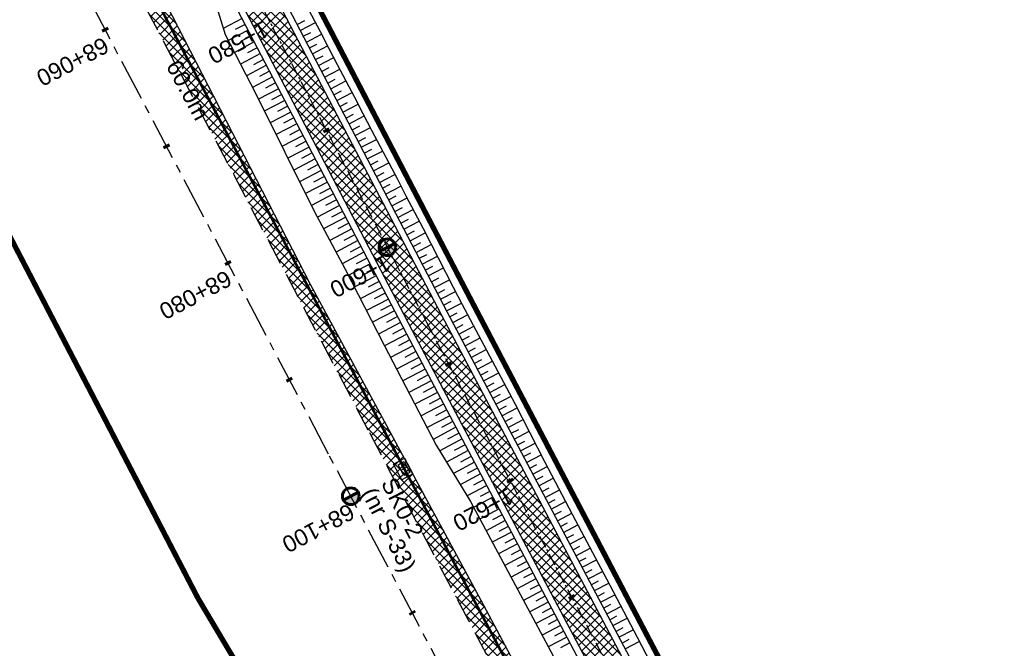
# Model space of a CAD drawing. Header units: metres. Extents: x 7529682 to 7533711, y 5721186 to 5727842.
# Tile 69 of 112: x 7530437 to 7530512, y 5726353 to 5726401. Entities that reach past the tile are written whole.
import ezdxf

# ---------------------------------------------------------------- set-up
doc = ezdxf.new("R2010")
doc.units = ezdxf.units.M
for name, pattern in [('817-dzialki-09-05-04$0$HIDDEN', [0.375, 0.25, -0.125]), ('CENTER', [50.8, 31.75, -6.35, 6.35, -6.35]), ('HIDDEN', [9.525, 6.35, -3.175])]:
    doc.linetypes.add(name, pattern=pattern)
for name, color, linetype in [('C-DROGI-SYTUACJA-ETYKIETY', 7, 'Continuous'), ('D-hatch-pobocza', 131, 'Continuous'), ('D-pobocza', 7, 'Continuous'), ('D-skarpa', 7, 'Continuous'), ('D-skarpa-kreskowanie', 7, 'Continuous')]:
    doc.layers.add(name, color=color, linetype=linetype)
doc.layers.add('D-hatch-ciag-pieszo-rowerowy', color=7, linetype='Continuous', lineweight=13, true_color=0xff9f80)
doc.layers.add('D-LR-etap-III', color=7, linetype='817-dzialki-09-05-04$0$HIDDEN', lineweight=50, true_color=0xff1aff)
for name, color, linetype, lineweight in [('D-krawędzie', 7, 'Continuous', 30), ('D-obrzeża', 7, 'Continuous', 30), ('D-oś', 10, 'CENTER', 30), ('Sieci-T-kanal technologiczny', 4, 'kt kanał technologiczny', 30)]:
    doc.layers.add(name, color=color, linetype=linetype, lineweight=lineweight)
for name, color, linetype, true_color in [('D-opis-KT-dlugosci', 7, 'Continuous', 0xff8000), ('D-opis-KT-studnie', 7, 'Continuous', 0xff8000), ('poprzeczki', 7, 'Continuous', 0x0000c7)]:
    doc.layers.add(name, color=color, linetype=linetype, true_color=true_color)
doc.styles.add('ARIAL', font='arial.ttf', dxfattribs={"height": 1})
doc.styles.get("Standard").update_dxf_attribs({"font": 'arial.ttf'})
doc.linetypes.add('kt kanał technologiczny', pattern='A,1,-0.8,["kt",Standard,S=0.5,R=0,X=-0.7,Y=-0.15],-0.3', length=2.1)
pattern_1 = [(45, (0, 0), (-0.33675960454, 0.33675960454), []), (135, (0, 0), (-0.33675960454, -0.33675960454), [])]

# ---------------------------------------------------------------- blocks, each defined once
blk = doc.blocks.new('kilometraz')
at = {"linetype": 'ByBlock', "lineweight": -2}
blk.add_hatch(color=0, dxfattribs=at).paths.add_polyline_path([(0, -0.28125, 0.41421356), (0.28125, 0, 0.41421356), (0, 0.28125)])
at = {"color": 0, "linetype": 'ByBlock', "lineweight": -2}
blk.add_line((0, 0.28125), (0, -0.28125), dxfattribs=at)
blk.add_circle((0, 0), 0.28125, dxfattribs=at)
blk = doc.blocks.new('AeccTickLine')
at = {"color": 0, "linetype": 'ByBlock', "lineweight": -2}
blk.add_line((0, 1), (0, -1), dxfattribs=at)
blk = doc.blocks.new('SKR2')
at = {"layer": 'Sieci-T-kanal technologiczny', "color": 2, "lineweight": 25}
for points in [[(0.028, -0.188), (0.958, -1.153), (0.282, -1.805), (-0.648, -0.84)], [(-0.038, -0.537), (0.607, -1.206), (0.233, -1.567), (-0.412, -0.898)]]:
    blk.add_lwpolyline(points, close=True, dxfattribs=at)
blk.add_lwpolyline([(-0.09, -1.232), (0.285, -0.872)], dxfattribs=at)

msp = doc.modelspace()

# ---------------------------------------------------------------- hatches: boundary and pattern name
at = {"layer": 'D-hatch-ciag-pieszo-rowerowy'}
h = msp.add_hatch(dxfattribs=at)
h.set_pattern_fill('ANSI37', color=256, scale=0.15, style=0)
h.set_pattern_definition(pattern_1)
h.paths.add_polyline_path([(7530404.057, 5726502.584), (7530380.911, 5726546.861), (7530371.746, 5726564.106), (7530368.841, 5726564.244), (7530378.7, 5726545.696), (7530401.842, 5726501.425), (7530423.333, 5726460.444), (7530443.712, 5726421.565), (7530466.681, 5726377.574), (7530482.337, 5726347.963), (7530485.291, 5726347.724), (7530468.894, 5726378.737), (7530445.927, 5726422.724), (7530425.547, 5726461.605)])
at = {"layer": 'D-hatch-pobocza'}
h = msp.add_hatch(dxfattribs=at)
h.set_pattern_fill('ANSI37', color=256, scale=0.15, style=0)
h.set_pattern_definition(pattern_1)
h.paths.add_polyline_path([(7530484.05, 5726334.34), (7530471.92, 5726357.11), (7530458.95, 5726381.07), (7530447.57, 5726403.23), (7530435.55, 5726425.46), (7530424.34, 5726446.96), (7530408.22, 5726477.68), (7530396.72, 5726499.26), (7530381.74, 5726527.87), (7530371.44, 5726547.5), (7530359.58, 5726569.81), (7530349.42, 5726588.72), (7530332.29, 5726621.37), (7530323.72, 5726638.05), (7530306.54, 5726670.82), (7530298.56, 5726686.33), (7530287.26, 5726707.54), (7530284.291, 5726713.261), (7530282.67, 5726712.404), (7530284.501, 5726708.94), (7530291.376, 5726695.94), (7530296.046, 5726687.107), (7530304.464, 5726671.187), (7530316.604, 5726648.181), (7530333.058, 5726617.014), (7530350.004, 5726585.006), (7530367.258, 5726552.316), (7530385.763, 5726517.235), (7530404.054, 5726482.546), (7530421.087, 5726450.182), (7530442.442, 5726409.661), (7530463.421, 5726369.85), (7530489.269, 5726320.828), (7530506.412, 5726288.291), (7530524.315, 5726254.784), (7530540.549, 5726224.891), (7530548.273, 5726210.669), (7530551.697, 5726207.035), (7530543.21, 5726222.9), (7530538.34, 5726232.11), (7530533.7, 5726240.35), (7530511.95, 5726280.97), (7530499.24, 5726305.31)])

# ---------------------------------------------------------------- linework, layer by layer
at = {"layer": 'D-krawędzie', "linetype": 'HIDDEN', "ltscale": 0.3}
msp.add_lwpolyline([(7530385.763, 5726517.235), (7530404.054, 5726482.546), (7530421.087, 5726450.182), (7530442.442, 5726409.661), (7530463.421, 5726369.85), (7530489.269, 5726320.828), (7530506.412, 5726288.291), (7530524.315, 5726254.784), (7530540.549, 5726224.891), (7530548.273, 5726210.669)], dxfattribs=at)
at = {"layer": 'D-LR-etap-III', "ltscale": 10, "flags": 128}
msp.add_lwpolyline([(7531750.474, 5723895.103, 0.4, 0.4, 0), (7531750.505, 5723895.13, 0.4, 0.4, 0), (7531682.71, 5724022.92, 0.4, 0.4, 0), (7531619.177, 5724147.204, 0.4, 0.4, 0), (7531592.309, 5724198.489, 0.4, 0.4, 0), (7531553.264, 5724272.919, 0.4, 0.4, 0), (7531504.02, 5724366.79, 0.4, 0.4, 0), (7531482.09, 5724407.62, 0.4, 0.4, 0), (7531412.35, 5724541.183, 0.4, 0.4, 0), (7531388.464, 5724586.93, 0.4, 0.4, 0), (7531345.12, 5724669.94, 0.4, 0.4, 0), (7531127.66, 5725081.67, 0.4, 0.4, 0), (7531059.253, 5725211.041, 0.4, 0.4, 0), (7531008.007, 5725307.954, 0.4, 0.4, 0), (7530964.182, 5725390.836, 0.4, 0.4, 0), (7530914.557, 5725484.684, 0.4, 0.4, 0), (7530865.243, 5725577.494, 0.4, 0.4, 0), (7530840.085, 5725624.059, 0.4, 0.4, 0), (7530802.56, 5725694.925, 0.4, 0.4, 0), (7530755.54, 5725787.51, 0.4, 0.4, 0), (7530708.718, 5725876.303, 0.4, 0.4, 0), (7530695.12, 5725902.09, 0.4, 0.4, 0), (7530642.914, 5726001.078, 0.4, 0.4, 0), (7530634.935, 5726016.147, 0.4, 0.4, 0), (7530610.82, 5726061.93, 0.4, 0.4, 0), (7530610.82, 5726061.93, 0.4, 0.4, 0), (7530607.21, 5726063.51, 0.4, 0.4, 0), (7530597.42, 5726080.68, 0.4, 0.4, 0), (7530591.16, 5726088.44, 0.4, 0.4, 0), (7530581.28, 5726107.21, 0.4, 0.4, 0), (7530571.29, 5726130.56, 0.4, 0.4, 0), (7530549.555, 5726171.527, 0.4, 0.4, 0), (7530531.014, 5726206.474, 0.4, 0.4, 0), (7530516.461, 5726236.017, 0.4, 0.4, 0), (7530500.799, 5726266.141, 0.4, 0.4, 0), (7530491.35, 5726283.94, 0.4, 0.4, 0), (7530482.4, 5726303.41, 0.4, 0.4, 0), (7530482.4, 5726303.41, 0.4, 0.4, 0), (7530450.41, 5726357.28, 0.4, 0.4, 0), (7530397.759, 5726458.5, 0.4, 0.4, 0), (7530334.708, 5726583.665, 0.4, 0.4, 0), (7530303.939, 5726645.168, 0.4, 0.4, 0), (7530300.51, 5726651.778, 0.4, 0.4, 0), (7530289.214, 5726671.967, 0.4, 0.4, 0), (7530281.54, 5726685.57, 0.4, 0.4, 0), (7530261.371, 5726724.163, 0.4, 0.4, 0), (7530254.03, 5726738.21, 0.4, 0.4, 0), (7530197.22, 5726845.06, 0.4, 0.4, 0), (7530194.71, 5726849.15, 0.4, 0.4, 0), (7530195.92, 5726850.75, 0.4, 0.4, 0), (7530170.547, 5726892.961, 0.4, 0.4, 0), (7530143.175, 5726945.066, 0.4, 0.4, 0), (7530105.06, 5727018.32, 0.4, 0.4, 0), (7530100.06, 5727027.16, 0.4, 0.4, 0), (7530062.319, 5727099.625, 0.4, 0.4, 0), (7530015.379, 5727189.42, 0.4, 0.4, 0), (7529983.208, 5727250.207, 0.4, 0.4, 0), (7529953.284, 5727306.747, 0.4, 0.4, 0), (7529900.671, 5727406.159, 0.4, 0.4, 0), (7529890.63, 5727425.131, 0.4, 0.4, 0), (7529875.155, 5727454.426, 0.4, 0.4, 0), (7529857.56, 5727487.787, 0.4, 0.4, 0), (7529835.194, 5727530.193, 0.4, 0.4, 0), (7529811.741, 5727574.662, 0.4, 0.4, 0), (7529792.102, 5727611.923, 0.4, 0.4, 0), (7529768.066, 5727657.47, 0.4, 0.4, 0), (7529755.211, 5727682.131, 0.4, 0.4, 0), (7529753.31, 5727681.13, 0.4, 0.4, 0), (7529739.21, 5727707.77, 0.4, 0.4, 0), (7529735.395, 5727711.252, 0.4, 0.4, 0), (7529725.42, 5727730.2, 0.4, 0.4, 0), (7529723.55, 5727729.88, 0.4, 0.4, 0), (7529695.567, 5727782.932, 0.4, 0.4, 0), (7529717.68, 5727794.024, 0.4, 0.4, 0), (7529736.275, 5727758.647, 0.4, 0.4, 0), (7529736.275, 5727758.647, 0.4, 0.4, 0), (7529744.511, 5727750.406, 0.4, 0.4, 0), (7529744.511, 5727750.406, 0.4, 0.4, 0), (7529750.283, 5727738.55, 0.4, 0.4, 0), (7529777.109, 5727687.569, 0.4, 0.4, 0), (7529796.515, 5727651.33, 0.4, 0.4, 0), (7529814.938, 5727616.793, 0.4, 0.4, 0), (7529839.007, 5727572.304, 0.4, 0.4, 0), (7529860.618, 5727532.509, 0.4, 0.4, 0), (7529882.349, 5727491.504, 0.4, 0.4, 0), (7529904.865, 5727449.096, 0.4, 0.4, 0), (7529920.747, 5727418.885, 0.4, 0.4, 0), (7529946.677, 5727368.547, 0.4, 0.4, 0), (7529972.025, 5727320.573, 0.4, 0.4, 0), (7529987.74, 5727290.153, 0.4, 0.4, 0), (7529996.497, 5727273.662, 0.4, 0.4, 0), (7530017.541, 5727234.203, 0.4, 0.4, 0), (7530033.054, 5727204.864, 0.4, 0.4, 0), (7530051.623, 5727170.223, 0.4, 0.4, 0), (7530069.277, 5727137.016, 0.4, 0.4, 0), (7530089.385, 5727097.534, 0.4, 0.4, 0), (7530109.713, 5727060.747, 0.4, 0.4, 0), (7530136.77, 5727011.64, 0.4, 0.4, 0), (7530162.447, 5726962.744, 0.4, 0.4, 0), (7530187.674, 5726916.992, 0.4, 0.4, 0), (7530207.821, 5726879.335, 0.4, 0.4, 0), (7530230.626, 5726834.519, 0.4, 0.4, 0), (7530262.288, 5726776.618, 0.4, 0.4, 0), (7530277.51, 5726760.213, 0.4, 0.4, 0), (7530286.037, 5726744.107, 0.4, 0.4, 0), (7530288.097, 5726735.884, 0.4, 0.4, 0), (7530290.394, 5726725.047, 0.4, 0.4, 0), (7530296.177, 5726713.583, 0.4, 0.4, 0), (7530302.726, 5726701.182, 0.4, 0.4, 0), (7530325.685, 5726657.466, 0.4, 0.4, 0), (7530343.244, 5726623.649, 0.4, 0.4, 0), (7530360.23, 5726591.747, 0.4, 0.4, 0), (7530383.209, 5726548.059, 0.4, 0.4, 0), (7530406.018, 5726503.606, 0.4, 0.4, 0), (7530427.465, 5726462.62, 0.4, 0.4, 0), (7530447.928, 5726424.388, 0.4, 0.4, 0), (7530471.127, 5726379.921, 0.4, 0.4, 0), (7530490.501, 5726343.033, 0.4, 0.4, 0), (7530509.499, 5726306.733, 0.4, 0.4, 0), (7530529.89, 5726267.244, 0.4, 0.4, 0), (7530543.852, 5726238.99, 0.4, 0.4, 0), (7530554.809, 5726218.944, 0.4, 0.4, 0), (7530559.027, 5726212.223, 0.4, 0.4, 0), (7530563.061, 5726206.41, 0.4, 0.4, 0), (7530566.934, 5726200.464, 0.4, 0.4, 0), (7530569.771, 5726194.902, 0.4, 0.4, 0), (7530571.473, 5726191.282, 0.4, 0.4, 0), (7530572.839, 5726188.025, 0.4, 0.4, 0), (7530575.295, 5726182.035, 0.4, 0.4, 0), (7530579.737, 5726173.306, 0.4, 0.4, 0), (7530583.3, 5726167.41, 0.4, 0.4, 0), (7530593.4, 5726163.33, 0.4, 0.4, 0), (7530598.618, 5726155.264, 0.4, 0.4, 0), (7530608.258, 5726140.497, 0.4, 0.4, 0), (7530603.27, 5726136.83, 0.4, 0.4, 0), (7530606.53, 5726131.84, 0.4, 0.4, 0), (7530604.239, 5726124.217, 0.4, 0.4, 0), (7530605.847, 5726121.63, 0.4, 0.4, 0), (7530608.972, 5726116.164, 0.4, 0.4, 0), (7530618.114, 5726097.791, 0.4, 0.4, 0), (7530651.213, 5726034.96, 0.4, 0.4, 0), (7530670.244, 5725998.611, 0.4, 0.4, 0), (7530698.075, 5725945.953, 0.4, 0.4, 0), (7530716.506, 5725911.305, 0.4, 0.4, 0), (7530735.223, 5725875.667, 0.4, 0.4, 0), (7530752.504, 5725842.155, 0.4, 0.4, 0), (7530778.311, 5725793.501, 0.4, 0.4, 0), (7530797.5, 5725756.382, 0.4, 0.4, 0), (7530812.519, 5725728.289, 0.4, 0.4, 0), (7530820.039, 5725713.16, 0.4, 0.4, 0), (7530822.422, 5725710.194, 0.4, 0.4, 0), (7530833.155, 5725688.801, 0.4, 0.4, 0), (7530849.629, 5725656.159, 0.4, 0.4, 0), (7530867.983, 5725621.964, 0.4, 0.4, 0), (7530872.63, 5725612.888, 0.4, 0.4, 0), (7530880.354, 5725597.595, 0.4, 0.4, 0), (7530883.839, 5725593.389, 0.4, 0.4, 0), (7530891.782, 5725587.763, 0.4, 0.4, 0), (7530895.039, 5725584.281, 0.4, 0.4, 0), (7530897.034, 5725580.941, 0.4, 0.4, 0), (7530900.952, 5725579.946, 0.4, 0.4, 0), (7530904.81, 5725571.977, 0.4, 0.4, 0), (7530903.682, 5725568.566, 0.4, 0.4, 0), (7530908.901, 5725558.845, 0.4, 0.4, 0), (7530910.252, 5725545.672, 0.4, 0.4, 0), (7530912.873, 5725538.646, 0.4, 0.4, 0), (7530945.278, 5725478.464, 0.4, 0.4, 0), (7530959.692, 5725450.246, 0.4, 0.4, 0), (7531002.827, 5725368.192, 0.4, 0.4, 0), (7531044.704, 5725290.314, 0.4, 0.4, 0), (7531064.099, 5725253.213, 0.4, 0.4, 0), (7531083.01, 5725216.678, 0.4, 0.4, 0), (7531113.013, 5725158.466, 0.4, 0.4, 0), (7531137.364, 5725113.071, 0.4, 0.4, 0), (7531150.831, 5725086.712, 0.4, 0.4, 0), (7531159.746, 5725076.641, 0.4, 0.4, 0), (7531166.31, 5725074.58, 0.4, 0.4, 0), (7531172.29, 5725062.58, 0.4, 0.4, 0), (7531170.59, 5725055.606, 0.4, 0.4, 0), (7531173.733, 5725044.081, 0.4, 0.4, 0), (7531215.342, 5724964.86, 0.4, 0.4, 0), (7531238.054, 5724921.685, 0.4, 0.4, 0), (7531262.39, 5724875.283, 0.4, 0.4, 0), (7531295.587, 5724811.266, 0.4, 0.4, 0), (7531348.488, 5724712.363, 0.4, 0.4, 0), (7531363.741, 5724682.684, 0.4, 0.4, 0), (7531366.987, 5724675.865, 0.4, 0.4, 0), (7531382.541, 5724646.111, 0.4, 0.4, 0), (7531401.299, 5724610.875, 0.4, 0.4, 0), (7531428.965, 5724558.862, 0.4, 0.4, 0), (7531449.111, 5724520.398, 0.4, 0.4, 0), (7531477.293, 5724465.831, 0.4, 0.4, 0), (7531500.996, 5724421.113, 0.4, 0.4, 0), (7531512.122, 5724400.549, 0.4, 0.4, 0), (7531513.782, 5724396.757, 0.4, 0.4, 0), (7531526.32, 5724379.39, 0.4, 0.4, 0), (7531566.784, 5724302.736, 0.4, 0.4, 0), (7531612.277, 5724225.61, 0.4, 0.4, 0), (7531620.493, 5724210.548, 0.4, 0.4, 0), (7531631.578, 5724196.258, 0.4, 0.4, 0), (7531653.484, 5724152.434, 0.4, 0.4, 0), (7531661.151, 5724128.494, 0.4, 0.4, 0), (7531673.881, 5724101.186, 0.4, 0.4, 0), (7531684.691, 5724081.184, 0.4, 0.4, 0), (7531699.212, 5724051.17, 0.4, 0.4, 0), (7531704.034, 5724040.584, 0.4, 0.4, 0), (7531704.034, 5724040.584, 0.4, 0.4, 0), (7531703.913, 5724037.17, 0.4, 0.4, 0), (7531736.42, 5723969.232, 0.4, 0.4, 0), (7531738.285, 5723967.699, 0.4, 0.4, 0), (7531742.181, 5723962.346, 0.4, 0.4, 0), (7531744.286, 5723958.616, 0.4, 0.4, 0), (7531755.393, 5723944.193, 0.4, 0.4, 0), (7531758.69, 5723936.76, 0.4, 0.4, 0), (7531780.08, 5723929.25, 0.4, 0.4, 0), (7531792.612, 5723906.338, 0.4, 0.4, 0), (7531792.612, 5723906.338, 0.4, 0.4, 0), (7531756.962, 5723883.055, 0.4, 0.4, 0), (7531750.46, 5723895.13, 0.4, 0.4, 0), (7531750.46, 5723895.13, 0, 0, 0)], format="xyseb", dxfattribs=at)
at = {"layer": 'D-obrzeża'}
for points in [[(7530404.057, 5726502.584), (7530425.547, 5726461.605), (7530445.927, 5726422.724), (7530468.894, 5726378.737), (7530488.366, 5726341.909), (7530507.524, 5726305.704), (7530528.099, 5726266.319), (7530543.028, 5726237.223), (7530553.837, 5726217.27, 0.020438), (7530555.511, 5726214.462), (7530563.158, 5726202.745, -0.024166), (7530565.111, 5726199.411), (7530568.325, 5726193.262, -0.021495), (7530570.15, 5726189.371), (7530573.016, 5726182.508, 0.022535), (7530574.938, 5726178.434), (7530582.467, 5726164.173, 0.144123), (7530586.407, 5726160.127), (7530591.402, 5726157.316, -0.143266), (7530593.364, 5726155.308), (7530594.228, 5726153.684)], [(7530401.842, 5726501.425), (7530423.333, 5726460.444), (7530443.712, 5726421.565), (7530466.681, 5726377.574), (7530486.156, 5726340.739), (7530505.312, 5726304.54), (7530525.878, 5726265.169), (7530540.816, 5726236.057), (7530551.688, 5726215.99, 0.020438), (7530553.361, 5726213.182), (7530560.998, 5726201.48, -0.024166), (7530562.951, 5726198.146), (7530566.06, 5726192.199, -0.021495), (7530567.884, 5726188.309), (7530570.753, 5726181.44, 0.022535), (7530572.675, 5726177.366), (7530580.714, 5726162.138, 0.101584), (7530584.546, 5726157.479), (7530584.686, 5726157.365, -0.100735), (7530588.495, 5726152.75), (7530588.874, 5726152.037)]]:
    msp.add_lwpolyline(points, format="xyb", dxfattribs=at)
at = {"layer": 'D-oś', "ltscale": 0.1}
msp.add_lwpolyline([(7530594.845, 5726110.895), (7530540.21, 5726214.45), (7530503.32, 5726286.651), (7530486.173, 5726319.196), (7530460.325, 5726368.218), (7530439.346, 5726408.03), (7530417.989, 5726448.552), (7530400.958, 5726480.914), (7530382.667, 5726515.602)], dxfattribs=at)
at = {"layer": 'D-oś', "ltscale": 0.03}
msp.add_lwpolyline([(7530402.949, 5726502.005), (7530424.44, 5726461.025), (7530444.82, 5726422.144), (7530467.787, 5726378.156), (7530487.261, 5726341.324), (7530506.418, 5726305.122), (7530526.989, 5726265.744), (7530541.922, 5726236.64), (7530552.763, 5726216.63, 0.020438), (7530554.436, 5726213.822), (7530562.078, 5726202.113, -0.024166), (7530564.031, 5726198.778), (7530567.392, 5726192.349, -0.021495), (7530568.851, 5726189.237), (7530572.059, 5726181.558, 0.022535), (7530573.596, 5726178.299), (7530581.269, 5726163.764, 0.096558), (7530584.871, 5726159.294), (7530589.549, 5726155.354, -0.108108), (7530591.633, 5726152.643), (7530599.06, 5726136.869, -0.193566), (7530599.404, 5726130.909), (7530599.097, 5726129.998, 0.223174), (7530599.583, 5726125.774)], format="xyb", dxfattribs=at)
at = {"layer": 'D-pobocza'}
for points in [[(7530324.032, 5726655.814), (7530341.472, 5726622.699), (7530358.39, 5726590.299), (7530381.354, 5726547.095), (7530404.5, 5726502.816), (7530425.99, 5726461.837), (7530446.37, 5726422.955), (7530469.336, 5726378.97), (7530488.808, 5726342.142), (7530507.967, 5726305.936), (7530528.543, 5726266.549), (7530543.47, 5726237.456), (7530554.277, 5726217.509, 0.020438), (7530555.929, 5726214.736), (7530563.577, 5726203.019, -0.024166), (7530565.554, 5726199.643), (7530568.768, 5726193.493, -0.021495), (7530570.611, 5726189.564), (7530573.478, 5726182.701, 0.022535), (7530575.38, 5726178.667), (7530582.909, 5726164.407)], [(7530320.936, 5726654.183), (7530338.372, 5726621.074), (7530355.294, 5726588.668), (7530378.258, 5726545.463), (7530401.399, 5726501.193), (7530422.89, 5726460.212), (7530443.269, 5726421.333), (7530466.238, 5726377.342), (7530485.714, 5726340.506), (7530504.869, 5726304.308), (7530525.434, 5726264.939), (7530540.374, 5726235.824), (7530551.248, 5726215.751, 0.020438), (7530552.942, 5726212.908), (7530560.579, 5726201.207, -0.024166), (7530562.508, 5726197.914), (7530565.617, 5726191.967, -0.021495), (7530567.423, 5726188.116), (7530570.292, 5726181.248, 0.022535), (7530572.232, 5726177.133), (7530572.779, 5726176.098)]]:
    msp.add_lwpolyline(points, format="xyb", dxfattribs=at)
msp.add_lwpolyline([(7530548.273, 5726210.669), (7530551.697, 5726207.035), (7530543.21, 5726222.9), (7530538.34, 5726232.11), (7530533.7, 5726240.35), (7530511.95, 5726280.97), (7530499.24, 5726305.31), (7530484.05, 5726334.34), (7530471.92, 5726357.11), (7530458.95, 5726381.07), (7530447.57, 5726403.23), (7530435.55, 5726425.46), (7530424.34, 5726446.96), (7530408.22, 5726477.68), (7530396.72, 5726499.26)], dxfattribs=at)
at = {"layer": 'D-skarpa', "linetype": 'Continuous'}
msp.add_lwpolyline([(7530446.658, 5726425.202, 0.00053), (7530467.502, 5726385.316), (7530469.794, 5726380.872), (7530470.471, 5726379.557), (7530472.123, 5726376.465), (7530474.475, 5726372.053), (7530476.742, 5726367.596), (7530479.076, 5726363.173), (7530481.419, 5726358.757), (7530483.743, 5726354.329), (7530486.059, 5726349.898), (7530489.837, 5726342.685), (7530490.699, 5726341.041), (7530506.95, 5726310.042), (7530508.829, 5726306.398), (7530509.203, 5726305.562)], format="xyb", dxfattribs=at)
msp.add_lwpolyline([(7530450.985, 5726404.894), (7530452.475, 5726400.032), (7530454.773, 5726395.591), (7530456.996, 5726391.111), (7530459.24, 5726386.642), (7530461.586, 5726382.227), (7530464.546, 5726376.463), (7530466.184, 5726373.325), (7530468.497, 5726368.892), (7530471.095, 5726364.61), (7530475.827, 5726355.8), (7530478.18, 5726351.388), (7530484.351, 5726339.785), (7530485.225, 5726338.144), (7530503.598, 5726303.63)], dxfattribs=at)
at = {"layer": 'D-skarpa-kreskowanie', "linetype": 'Continuous'}
for p, q in [((7530453.756, 5726401.247, 107.584), (7530452.331, 5726400.503, 106.511)), ((7530457.944, 5726400.789, 107.713), (7530458.518, 5726401.089, 107.281)), ((7530454.219, 5726400.361, 107.583), (7530452.712, 5726399.574, 106.45)), ((7530453.988, 5726400.804, 107.584), (7530453.235, 5726400.411, 107.017)), ((7530458.175, 5726400.346, 107.713), (7530459.324, 5726400.946, 106.849)), ((7530454.451, 5726399.917, 107.583), (7530453.696, 5726399.524, 107.016)), ((7530458.407, 5726399.903, 107.713), (7530458.981, 5726400.203, 107.281)), ((7530458.638, 5726399.46, 107.713), (7530459.787, 5726400.06, 106.848)), ((7530454.682, 5726399.474, 107.583), (7530453.172, 5726398.686, 106.447)), ((7530454.913, 5726399.031, 107.583), (7530454.158, 5726398.636, 107.014)), ((7530458.869, 5726399.017, 107.712), (7530459.444, 5726399.317, 107.28)), ((7530459.101, 5726398.573, 107.712), (7530460.251, 5726399.174, 106.847)), ((7530455.145, 5726398.588, 107.583), (7530453.631, 5726397.798, 106.444)), ((7530455.376, 5726398.145, 107.583), (7530454.619, 5726397.749, 107.013)), ((7530459.332, 5726398.13, 107.712), (7530459.907, 5726398.43, 107.279)), ((7530459.564, 5726397.687, 107.712), (7530460.714, 5726398.288, 106.846)), ((7530455.608, 5726397.701, 107.582), (7530454.091, 5726396.909, 106.442)), ((7530459.795, 5726397.244, 107.712), (7530460.371, 5726397.544, 107.279)), ((7530460.027, 5726396.8, 107.712), (7530461.178, 5726397.402, 106.845)), ((7530456.071, 5726396.815, 107.582), (7530454.551, 5726396.021, 106.439)), ((7530455.839, 5726397.258, 107.582), (7530455.08, 5726396.862, 107.011)), ((7530460.258, 5726396.357, 107.711), (7530460.834, 5726396.658, 107.278)), ((7530456.533, 5726395.928, 107.582), (7530455.003, 5726395.129, 106.43)), ((7530456.302, 5726396.372, 107.582), (7530455.541, 5726395.974, 107.01)), ((7530460.489, 5726395.914, 107.711), (7530461.642, 5726396.516, 106.844)), ((7530456.996, 5726395.042, 107.581), (7530455.447, 5726394.233, 106.416)), ((7530456.765, 5726395.485, 107.582), (7530455.995, 5726395.083, 107.003)), ((7530460.721, 5726395.471, 107.711), (7530461.297, 5726395.772, 107.278)), ((7530460.952, 5726395.028, 107.711), (7530462.105, 5726395.63, 106.844)), ((7530457.228, 5726394.599, 107.581), (7530456.449, 5726394.192, 106.995)), ((7530461.184, 5726394.584, 107.711), (7530461.76, 5726394.885, 107.277)), ((7530461.415, 5726394.141, 107.71), (7530462.569, 5726394.744, 106.843)), ((7530457.459, 5726394.156, 107.581), (7530455.892, 5726393.337, 106.402)), ((7530457.691, 5726393.712, 107.581), (7530456.902, 5726393.301, 106.988)), ((7530461.646, 5726393.698, 107.71), (7530462.224, 5726393.999, 107.276)), ((7530461.878, 5726393.255, 107.71), (7530463.033, 5726393.858, 106.842)), ((7530457.922, 5726393.269, 107.581), (7530456.336, 5726392.441, 106.388)), ((7530458.153, 5726392.826, 107.581), (7530457.356, 5726392.41, 106.981)), ((7530462.109, 5726392.811, 107.71), (7530462.687, 5726393.113, 107.276)), ((7530462.341, 5726392.368, 107.71), (7530463.496, 5726392.972, 106.841)), ((7530458.385, 5726392.383, 107.58), (7530456.781, 5726391.545, 106.374)), ((7530462.572, 5726391.925, 107.71), (7530463.15, 5726392.227, 107.275)), ((7530462.804, 5726391.482, 107.709), (7530463.96, 5726392.085, 106.84)), ((7530458.848, 5726391.496, 107.58), (7530457.228, 5726390.65, 106.362)), ((7530458.616, 5726391.939, 107.58), (7530457.81, 5726391.518, 106.974)), ((7530463.035, 5726391.039, 107.709), (7530463.613, 5726391.34, 107.274)), ((7530459.31, 5726390.61, 107.58), (7530457.676, 5726389.757, 106.351)), ((7530459.079, 5726391.053, 107.58), (7530458.265, 5726390.628, 106.968)), ((7530463.266, 5726390.595, 107.709), (7530464.424, 5726391.199, 106.839)), ((7530459.542, 5726390.167, 107.58), (7530458.721, 5726389.738, 106.962)), ((7530463.498, 5726390.152, 107.709), (7530464.077, 5726390.454, 107.274)), ((7530463.729, 5726389.709, 107.709), (7530464.887, 5726390.313, 106.838)), ((7530459.773, 5726389.723, 107.579), (7530458.125, 5726388.863, 106.34)), ((7530460.005, 5726389.28, 107.579), (7530459.177, 5726388.848, 106.957)), ((7530463.961, 5726389.266, 107.709), (7530464.54, 5726389.568, 107.273)), ((7530464.192, 5726388.822, 107.708), (7530465.351, 5726389.427, 106.837)), ((7530460.236, 5726388.837, 107.579), (7530458.574, 5726387.969, 106.329)), ((7530460.468, 5726388.394, 107.579), (7530459.633, 5726387.958, 106.951)), ((7530464.423, 5726388.379, 107.708), (7530465.003, 5726388.682, 107.272)), ((7530464.655, 5726387.936, 107.708), (7530465.814, 5726388.541, 106.836)), ((7530460.699, 5726387.95, 107.579), (7530459.023, 5726387.075, 106.318)), ((7530464.886, 5726387.493, 107.708), (7530465.466, 5726387.796, 107.272)), ((7530465.118, 5726387.05, 107.708), (7530466.278, 5726387.655, 106.835)), ((7530461.162, 5726387.064, 107.578), (7530459.482, 5726386.187, 106.315)), ((7530460.93, 5726387.507, 107.579), (7530460.089, 5726387.068, 106.946)), ((7530465.349, 5726386.606, 107.708), (7530465.929, 5726386.909, 107.271)), ((7530461.625, 5726386.178, 107.578), (7530459.951, 5726385.304, 106.319)), ((7530461.393, 5726386.621, 107.578), (7530460.555, 5726386.183, 106.948)), ((7530465.581, 5726386.163, 107.707), (7530466.742, 5726386.769, 106.834)), ((7530461.856, 5726385.734, 107.578), (7530461.021, 5726385.298, 106.95)), ((7530465.812, 5726385.72, 107.707), (7530466.393, 5726386.023, 107.27)), ((7530466.043, 5726385.277, 107.707), (7530467.205, 5726385.883, 106.833)), ((7530462.087, 5726385.291, 107.578), (7530460.42, 5726384.421, 106.324)), ((7530462.319, 5726384.848, 107.578), (7530461.487, 5726384.413, 106.952)), ((7530466.275, 5726384.833, 107.707), (7530466.856, 5726385.137, 107.27)), ((7530466.506, 5726384.39, 107.707), (7530467.667, 5726384.996, 106.834)), ((7530462.55, 5726384.405, 107.577), (7530460.889, 5726383.537, 106.328)), ((7530462.782, 5726383.961, 107.577), (7530461.953, 5726383.529, 106.954)), ((7530466.738, 5726383.947, 107.707), (7530467.317, 5726384.249, 107.271)), ((7530466.969, 5726383.504, 107.706), (7530468.125, 5726384.107, 106.837)), ((7530463.013, 5726383.518, 107.577), (7530461.359, 5726382.654, 106.333)), ((7530463.245, 5726383.075, 107.577), (7530462.419, 5726382.644, 106.956)), ((7530467.2, 5726383.061, 107.706), (7530467.777, 5726383.362, 107.272)), ((7530467.432, 5726382.617, 107.706), (7530468.584, 5726383.219, 106.84)), ((7530463.476, 5726382.632, 107.577), (7530461.821, 5726381.768, 106.332)), ((7530467.663, 5726382.174, 107.706), (7530468.238, 5726382.474, 107.274)), ((7530467.895, 5726381.731, 107.706), (7530469.042, 5726382.33, 106.843)), ((7530463.939, 5726381.745, 107.576), (7530462.278, 5726380.878, 106.327)), ((7530463.707, 5726382.189, 107.577), (7530462.879, 5726381.756, 106.953)), ((7530468.126, 5726381.288, 107.706), (7530468.699, 5726381.587, 107.275)), ((7530464.402, 5726380.859, 107.576), (7530462.735, 5726379.989, 106.323)), ((7530464.17, 5726381.302, 107.576), (7530463.338, 5726380.868, 106.951)), ((7530468.358, 5726380.844, 107.705), (7530469.5, 5726381.441, 106.846)), ((7530464.633, 5726380.416, 107.576), (7530463.798, 5726379.98, 106.948)), ((7530468.589, 5726380.401, 107.705), (7530469.159, 5726380.699, 107.276)), ((7530468.82, 5726379.958, 107.705), (7530469.958, 5726380.552, 106.849)), ((7530464.864, 5726379.972, 107.576), (7530463.192, 5726379.099, 106.318)), ((7530465.096, 5726379.529, 107.576), (7530464.258, 5726379.092, 106.945)), ((7530469.052, 5726379.515, 107.705), (7530469.62, 5726379.811, 107.278)), ((7530469.283, 5726379.072, 107.705), (7530470.416, 5726379.663, 106.853)), ((7530465.327, 5726379.086, 107.575), (7530463.649, 5726378.21, 106.313)), ((7530465.559, 5726378.643, 107.575), (7530464.718, 5726378.204, 106.943)), ((7530469.516, 5726378.629, 107.705), (7530470.082, 5726378.928, 107.278)), ((7530469.75, 5726378.187, 107.704), (7530470.883, 5726378.786, 106.85)), ((7530465.79, 5726378.2, 107.575), (7530464.106, 5726377.32, 106.308)), ((7530469.984, 5726377.745, 107.704), (7530470.551, 5726378.045, 107.276)), ((7530470.218, 5726377.303, 107.704), (7530471.354, 5726377.904, 106.847)), ((7530466.253, 5726377.313, 107.575), (7530464.567, 5726376.422, 106.303)), ((7530466.022, 5726377.756, 107.575), (7530465.178, 5726377.316, 106.94)), ((7530470.451, 5726376.861, 107.704), (7530471.021, 5726377.162, 107.275)), ((7530466.721, 5726376.429, 107.574), (7530465.03, 5726375.535, 106.299)), ((7530466.487, 5726376.871, 107.575), (7530465.643, 5726376.425, 106.938)), ((7530470.685, 5726376.419, 107.704), (7530471.825, 5726377.022, 106.844)), ((7530466.954, 5726375.987, 107.574), (7530466.108, 5726375.54, 106.936)), ((7530470.919, 5726375.977, 107.704), (7530471.49, 5726376.279, 107.273)), ((7530471.152, 5726375.535, 107.703), (7530472.296, 5726376.14, 106.841)), ((7530467.188, 5726375.545, 107.574), (7530465.493, 5726374.649, 106.295)), ((7530467.422, 5726375.103, 107.574), (7530466.573, 5726374.654, 106.934)), ((7530471.386, 5726375.093, 107.703), (7530471.959, 5726375.396, 107.271)), ((7530471.62, 5726374.651, 107.703), (7530472.767, 5726375.258, 106.838)), ((7530467.655, 5726374.661, 107.574), (7530465.955, 5726373.762, 106.291)), ((7530467.889, 5726374.219, 107.573), (7530467.038, 5726373.769, 106.932)), ((7530471.853, 5726374.209, 107.703), (7530472.428, 5726374.513, 107.27)), ((7530472.087, 5726373.767, 107.703), (7530473.237, 5726374.375, 106.835)), ((7530468.123, 5726373.777, 107.573), (7530466.418, 5726372.876, 106.288)), ((7530472.321, 5726373.325, 107.703), (7530472.897, 5726373.629, 107.268)), ((7530472.555, 5726372.883, 107.702), (7530473.708, 5726373.493, 106.833)), ((7530468.59, 5726372.893, 107.573), (7530466.881, 5726371.989, 106.284)), ((7530468.356, 5726373.335, 107.573), (7530467.503, 5726372.884, 106.929)), ((7530472.788, 5726372.441, 107.702), (7530473.366, 5726372.746, 107.267)), ((7530473.022, 5726371.999, 107.702), (7530474.178, 5726372.61, 106.83)), ((7530469.058, 5726372.009, 107.573), (7530467.343, 5726371.103, 106.28)), ((7530468.824, 5726372.451, 107.573), (7530467.968, 5726371.998, 106.927)), ((7530473.256, 5726371.557, 107.702), (7530473.834, 5726371.863, 107.265)), ((7530469.525, 5726371.125, 107.572), (7530467.806, 5726370.216, 106.276)), ((7530469.291, 5726371.567, 107.572), (7530468.433, 5726371.113, 106.925)), ((7530473.489, 5726371.115, 107.702), (7530474.642, 5726371.724, 106.832)), ((7530469.759, 5726370.683, 107.572), (7530468.898, 5726370.228, 106.923)), ((7530473.723, 5726370.673, 107.702), (7530474.296, 5726370.976, 107.269)), ((7530473.957, 5726370.231, 107.701), (7530475.096, 5726370.833, 106.843)), ((7530469.992, 5726370.241, 107.572), (7530468.269, 5726369.329, 106.272)), ((7530470.226, 5726369.799, 107.572), (7530469.363, 5726369.343, 106.921)), ((7530474.191, 5726369.789, 107.701), (7530474.756, 5726370.088, 107.274)), ((7530474.424, 5726369.347, 107.701), (7530475.549, 5726369.942, 106.853)), ((7530470.46, 5726369.357, 107.572), (7530468.76, 5726368.458, 106.29)), ((7530470.694, 5726368.915, 107.571), (7530469.857, 5726368.472, 106.94)), ((7530474.658, 5726368.905, 107.701), (7530475.217, 5726369.2, 107.279)), ((7530474.892, 5726368.463, 107.701), (7530476.003, 5726369.05, 106.863)), ((7530470.927, 5726368.473, 107.571), (7530469.28, 5726367.602, 106.329)), ((7530475.125, 5726368.021, 107.7), (7530475.677, 5726368.313, 107.284)), ((7530475.359, 5726367.579, 107.7), (7530476.456, 5726368.159, 106.873)), ((7530471.395, 5726367.589, 107.571), (7530469.799, 5726366.745, 106.368)), ((7530471.161, 5726368.031, 107.571), (7530470.35, 5726367.602, 106.96)), ((7530475.593, 5726367.137, 107.7), (7530476.138, 5726367.425, 107.289)), ((7530471.862, 5726366.705, 107.571), (7530470.319, 5726365.889, 106.407)), ((7530471.628, 5726367.147, 107.571), (7530470.844, 5726366.732, 106.979)), ((7530475.826, 5726366.695, 107.7), (7530476.914, 5726367.27, 106.88)), ((7530472.096, 5726366.263, 107.57), (7530471.337, 5726365.862, 106.998)), ((7530476.06, 5726366.253, 107.7), (7530476.604, 5726366.54, 107.29)), ((7530476.294, 5726365.811, 107.7), (7530477.381, 5726366.385, 106.88)), ((7530472.329, 5726365.821, 107.57), (7530470.839, 5726365.033, 106.446)), ((7530472.563, 5726365.379, 107.57), (7530471.831, 5726364.991, 107.018)), ((7530476.528, 5726365.369, 107.699), (7530477.071, 5726365.656, 107.29)), ((7530476.761, 5726364.927, 107.699), (7530477.848, 5726365.501, 106.88)), ((7530472.797, 5726364.937, 107.57), (7530471.335, 5726364.164, 106.467)), ((7530473.031, 5726364.495, 107.57), (7530472.301, 5726364.109, 107.02)), ((7530476.995, 5726364.485, 107.699), (7530477.538, 5726364.772, 107.29)), ((7530477.229, 5726364.043, 107.699), (7530478.314, 5726364.617, 106.88)), ((7530473.264, 5726364.053, 107.57), (7530471.808, 5726363.283, 106.471)), ((7530477.462, 5726363.601, 107.699), (7530478.005, 5726363.887, 107.29)), ((7530477.696, 5726363.159, 107.699), (7530478.781, 5726363.732, 106.881)), ((7530473.732, 5726363.169, 107.569), (7530472.281, 5726362.402, 106.475)), ((7530473.498, 5726363.611, 107.569), (7530472.771, 5726363.226, 107.021)), ((7530477.93, 5726362.717, 107.698), (7530478.472, 5726363.003, 107.29)), ((7530474.199, 5726362.285, 107.569), (7530472.754, 5726361.521, 106.479)), ((7530473.965, 5726362.727, 107.569), (7530473.242, 5726362.344, 107.023)), ((7530478.164, 5726362.274, 107.698), (7530479.248, 5726362.848, 106.88)), ((7530474.667, 5726361.4, 107.569), (7530473.227, 5726360.64, 106.483)), ((7530474.433, 5726361.843, 107.569), (7530473.712, 5726361.461, 107.025)), ((7530478.397, 5726361.832, 107.698), (7530478.94, 5726362.119, 107.289)), ((7530478.631, 5726361.39, 107.698), (7530479.717, 5726361.965, 106.879)), ((7530474.9, 5726360.958, 107.568), (7530474.182, 5726360.579, 107.027)), ((7530478.865, 5726360.948, 107.698), (7530479.408, 5726361.236, 107.288)), ((7530479.098, 5726360.506, 107.698), (7530480.186, 5726361.081, 106.878)), ((7530475.134, 5726360.516, 107.568), (7530473.701, 5726359.759, 106.487)), ((7530475.368, 5726360.074, 107.568), (7530474.652, 5726359.696, 107.029)), ((7530479.332, 5726360.064, 107.697), (7530479.876, 5726360.352, 107.287)), ((7530479.566, 5726359.622, 107.697), (7530480.654, 5726360.198, 106.876)), ((7530475.601, 5726359.632, 107.568), (7530474.174, 5726358.878, 106.491)), ((7530475.835, 5726359.19, 107.568), (7530475.123, 5726358.814, 107.031)), ((7530479.799, 5726359.18, 107.697), (7530480.344, 5726359.468, 107.286)), ((7530480.033, 5726358.738, 107.697), (7530481.123, 5726359.315, 106.875)), ((7530476.069, 5726358.748, 107.568), (7530474.647, 5726357.997, 106.495)), ((7530480.267, 5726358.296, 107.697), (7530480.812, 5726358.585, 107.286)), ((7530480.501, 5726357.854, 107.697), (7530481.59, 5726358.43, 106.875)), ((7530476.536, 5726357.864, 107.567), (7530475.12, 5726357.116, 106.499)), ((7530476.302, 5726358.306, 107.567), (7530475.593, 5726357.931, 107.032)), ((7530480.734, 5726357.412, 107.696), (7530481.278, 5726357.7, 107.286)), ((7530477.004, 5726356.98, 107.567), (7530475.593, 5726356.235, 106.503)), ((7530476.77, 5726357.422, 107.567), (7530476.063, 5726357.049, 107.034)), ((7530480.968, 5726356.97, 107.696), (7530482.055, 5726357.545, 106.876)), ((7530477.237, 5726356.538, 107.567), (7530476.534, 5726356.166, 107.036)), ((7530481.202, 5726356.528, 107.696), (7530481.745, 5726356.815, 107.287)), ((7530481.435, 5726356.086, 107.696), (7530482.52, 5726356.66, 106.878)), ((7530477.471, 5726356.096, 107.567), (7530476.065, 5726355.353, 106.506)), ((7530477.705, 5726355.654, 107.566), (7530477.003, 5726355.283, 107.037)), ((7530481.669, 5726355.644, 107.696), (7530482.211, 5726355.93, 107.287)), ((7530481.903, 5726355.202, 107.696), (7530482.984, 5726355.774, 106.88)), ((7530477.938, 5726355.212, 107.566), (7530476.536, 5726354.471, 106.508)), ((7530478.172, 5726354.77, 107.566), (7530477.472, 5726354.4, 107.038)), ((7530482.137, 5726354.76, 107.695), (7530482.677, 5726355.046, 107.288)), ((7530482.37, 5726354.318, 107.695), (7530483.449, 5726354.889, 106.882)), ((7530478.406, 5726354.328, 107.566), (7530477.006, 5726353.588, 106.51)), ((7530482.604, 5726353.876, 107.695), (7530483.143, 5726354.161, 107.289)), ((7530482.838, 5726353.434, 107.695), (7530483.913, 5726354.003, 106.884)), ((7530478.64, 5726353.886, 107.566), (7530477.941, 5726353.517, 107.039))]:
    msp.add_line(p, q, dxfattribs=at)
at = {"layer": 'Sieci-T-kanal technologiczny', "ltscale": 2}
msp.add_lwpolyline([(7530196.318, 5726878.263, 0.2, 0.2, 0), (7530224.092, 5726826.208, 0.2, 0.2, 0), (7530251.555, 5726773.992, 0.2, 0.2, 0), (7530263.334, 5726767.604, 0.2, 0.2, 0), (7530273.437, 5726757.85, 0.2, 0.2, 0), (7530282.975, 5726739.774, 0.2, 0.2, 0), (7530286.554, 5726722.671, 0.2, 0.2, 0), (7530285.084, 5726710.887, 0.2, 0.2, 0), (7530301.191, 5726680.382, 0.2, 0.2, 0), (7530328.423, 5726628.042, 0.2, 0.2, 0), (7530355.902, 5726575.832, 0.2, 0.2, 0), (7530383.487, 5726523.677, 0.2, 0.2, 0), (7530411.063, 5726471.517, 0.2, 0.2, 0), (7530438.457, 5726419.263, 0.2, 0.2, 0), (7530466.06, 5726367.117, 0.2, 0.2, 0), (7530493.727, 5726315.006, 0.2, 0.2, 0), (7530521.232, 5726262.809, 0.2, 0.2, 0), (7530549.213, 5726210.862, 0, 0, 0)], format="xyseb", dxfattribs=at)

# ---------------------------------------------------------------- block references
at = {"layer": 'C-DROGI-SYTUACJA-ETYKIETY', "color": 7, "linetype": 'Continuous', "lineweight": 60, "xscale": 0.25, "yscale": 0.25, "zscale": 0.25}
for p, rotation in [((7530443.364, 5726400.404), 297.7878112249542), ((7530448.026, 5726391.558), 297.7878112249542), ((7530452.688, 5726382.711), 297.7878112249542), ((7530457.35, 5726373.864), 297.7878112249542), ((7530466.677, 5726356.172), 297.8016596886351)]:
    msp.add_blockref('AeccTickLine', p, dxfattribs=dict(at, rotation=rotation))
at = {"layer": 'C-DROGI-SYTUACJA-ETYKIETY', "color": 10, "linetype": 'Continuous', "lineweight": 60, "xscale": 2.249999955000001, "yscale": 2.249999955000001, "zscale": 2.249999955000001, "rotation": 297.8016596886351}
msp.add_blockref('kilometraz', (7530462.013, 5726365.018), dxfattribs=at)
at = {"layer": 'poprzeczki', "color": 7, "linetype": 'Continuous', "lineweight": 60}
for p, xscale, yscale, zscale, rotation in [((7530460.16, 5726392.763), 0.25, 0.25, 0.25, 297.5703109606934), ((7530469.433, 5726375.043), 0.2499999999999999, 0.2499999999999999, 0.2499999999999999, 297.8663604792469), ((7530474.107, 5726366.202), 0.2499999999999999, 0.2499999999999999, 0.2499999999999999, 297.8663604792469), ((7530478.781, 5726357.362), 0.2499999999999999, 0.2499999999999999, 0.2499999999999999, 297.8663604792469)]:
    msp.add_blockref('AeccTickLine', p, dxfattribs=dict(at, xscale=xscale, yscale=yscale, zscale=zscale, rotation=rotation))
at = {"layer": 'poprzeczki', "color": 10, "linetype": 'Continuous', "lineweight": 60, "xscale": 2.249999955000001, "yscale": 2.249999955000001, "zscale": 2.249999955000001, "rotation": 297.5703109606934}
msp.add_blockref('kilometraz', (7530464.789, 5726383.899), dxfattribs=at)
at = {"layer": 'Sieci-T-kanal technologiczny', "rotation": 163.7281158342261}
msp.add_blockref('SKR2', (7530465.858, 5726366.08), dxfattribs=at)

# ---------------------------------------------------------------- texts
at = {"layer": 'C-DROGI-SYTUACJA-ETYKIETY', "color": 7}
for s, rotation, p in [('1+580', 207.57031, (7530455.373, 5726401.122)), ('68+060', 207.78781, (7530443.207, 5726399.898)), ('1+600', 207.57031, (7530464.63, 5726383.393)), ('68+080', 207.78781, (7530452.531, 5726382.204)), ('1+620', 207.86636, (7530473.951, 5726365.696)), ('68+100', 207.80166, (7530461.856, 5726364.511))]:
    msp.add_text(s, height=1.25, rotation=rotation, dxfattribs=at).set_placement(p)
at = {"layer": 'D-opis-KT-dlugosci', "style": 'ARIAL'}
msp.add_text('60.0m', height=1.25, rotation=298.33464, dxfattribs=at).set_placement((7530447.95, 5726397.664, 101.212))
at = {"layer": 'D-opis-KT-studnie', "insert": (7530465.387, 5726366.59, 10.12), "char_height": 1.25, "attachment_point": 1, "rotation": 297, "line_spacing_factor": 0.8, "style": 'ARIAL'}
msp.add_mtext_dynamic_manual_height_columns('SK0-2\\P(nr S-33)', width=11.25549, gutter_width=6, heights=[0], dxfattribs=at)

doc.saveas('drawing.dxf')
